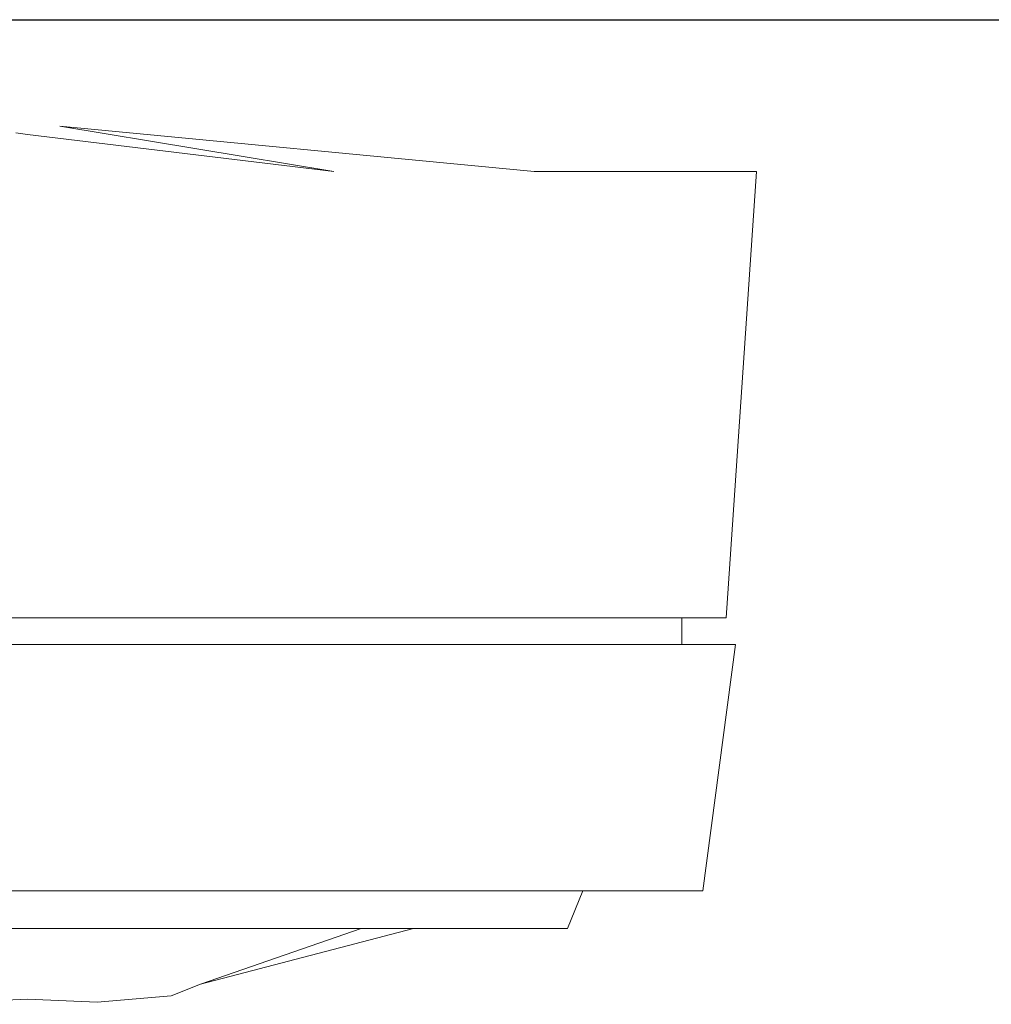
# Model space of a CAD drawing. Header units: millimetres. Extents: x -16331 to -10174, y -4135 to -3584.
# Tile 185 of 256: x -10308.275 to -10308.07, y -4012.618 to -4012.41. Entities that reach past the tile are written whole.
import ezdxf

# ---------------------------------------------------------------- set-up
doc = ezdxf.new("R2010")
doc.units = ezdxf.units.MM
doc.layers.add('DI-Eixos', color=7, linetype='Continuous')
doc.layers.add('DI-Elementos externos em vista', color=9, linetype='Continuous', lineweight=5)
doc.layers.add('IFC-IfcFlowTerminal-Contorno', color=250, linetype='Continuous', lineweight=5)

msp = doc.modelspace()

# ---------------------------------------------------------------- linework, layer by layer
at = {"layer": 'DI-Eixos'}
msp.add_line((-10313.8084, -4012.41), (-10293.45395, -4012.41), dxfattribs=at)
at = {"layer": 'DI-Elementos externos em vista'}
for p, q in [((-10308.26644, -4012.43247), (-10308.20856, -4012.44208)), ((-10308.16623, -4012.44208), (-10308.26644, -4012.43247)), ((-10308.27324, -4012.43422), (-10308.27573, -4012.43392)), ((-10308.20856, -4012.44208), (-10308.27324, -4012.43422)), ((-10308.14274, -4012.44208), (-10308.16623, -4012.44208)), ((-10308.11925, -4012.44208), (-10308.14274, -4012.44208)), ((-10308.12566, -4012.53638), (-10308.11925, -4012.44208)), ((-10308.2993, -4012.53638), (-10308.25374, -4012.53638)), ((-10308.2579, -4012.53638), (-10308.29285, -4012.53638)), ((-10308.23814, -4012.53638), (-10308.2579, -4012.53638)), ((-10308.25374, -4012.53638), (-10308.21255, -4012.53638)), ((-10308.21838, -4012.53638), (-10308.23814, -4012.53638)), ((-10308.19863, -4012.53638), (-10308.21838, -4012.53638)), ((-10308.21255, -4012.53638), (-10308.17137, -4012.53638)), ((-10308.17887, -4012.53638), (-10308.19863, -4012.53638)), ((-10308.16791, -4012.53638), (-10308.17887, -4012.53638)), ((-10308.17137, -4012.53638), (-10308.14852, -4012.53638)), ((-10308.15694, -4012.53638), (-10308.16791, -4012.53638)), ((-10308.14598, -4012.53638), (-10308.15694, -4012.53638)), ((-10308.14852, -4012.53638), (-10308.13502, -4012.53638)), ((-10308.13502, -4012.53638), (-10308.14598, -4012.53638)), ((-10308.13502, -4012.53638), (-10308.12566, -4012.53638)), ((-10308.13502, -4012.54198), (-10308.13502, -4012.53638)), ((-10308.25287, -4012.54198), (-10308.30465, -4012.54198)), ((-10308.28253, -4012.54198), (-10308.2579, -4012.54198)), ((-10308.2579, -4012.54198), (-10308.23814, -4012.54198)), ((-10308.21134, -4012.54198), (-10308.25287, -4012.54198)), ((-10308.23814, -4012.54198), (-10308.21838, -4012.54198)), ((-10308.21838, -4012.54198), (-10308.19863, -4012.54198)), ((-10308.16982, -4012.54198), (-10308.21134, -4012.54198)), ((-10308.19863, -4012.54198), (-10308.17887, -4012.54198)), ((-10308.17887, -4012.54198), (-10308.16791, -4012.54198)), ((-10308.14677, -4012.54198), (-10308.16982, -4012.54198)), ((-10308.16791, -4012.54198), (-10308.15694, -4012.54198)), ((-10308.15694, -4012.54198), (-10308.14598, -4012.54198)), ((-10308.12372, -4012.54198), (-10308.14677, -4012.54198)), ((-10308.14598, -4012.54198), (-10308.13502, -4012.54198)), ((-10308.13063, -4012.59398), (-10308.12372, -4012.54198)), ((-10308.26722, -4012.59398), (-10308.31183, -4012.59398)), ((-10308.29271, -4012.59398), (-10308.25594, -4012.59398)), ((-10308.23144, -4012.59398), (-10308.26722, -4012.59398)), ((-10308.25594, -4012.59398), (-10308.21565, -4012.59398)), ((-10308.19566, -4012.59398), (-10308.23144, -4012.59398)), ((-10308.21565, -4012.59398), (-10308.17536, -4012.59398)), ((-10308.17958, -4012.59398), (-10308.19566, -4012.59398)), ((-10308.17581, -4012.59398), (-10308.17958, -4012.59398)), ((-10308.15596, -4012.59398), (-10308.17581, -4012.59398)), ((-10308.17536, -4012.59398), (-10308.15596, -4012.59398)), ((-10308.15919, -4012.60198), (-10308.15596, -4012.59398)), ((-10308.15596, -4012.59398), (-10308.15299, -4012.59398)), ((-10308.15299, -4012.59398), (-10308.13063, -4012.59398)), ((-10308.27408, -4012.60198), (-10308.31526, -4012.60198)), ((-10308.29666, -4012.60198), (-10308.26865, -4012.60198)), ((-10308.24393, -4012.60198), (-10308.27408, -4012.60198)), ((-10308.26865, -4012.60198), (-10308.23346, -4012.60198)), ((-10308.21379, -4012.60198), (-10308.24393, -4012.60198)), ((-10308.23674, -4012.61372), (-10308.20275, -4012.60198)), ((-10308.23674, -4012.61372), (-10308.19172, -4012.60198)), ((-10308.20275, -4012.60198), (-10308.23674, -4012.61372)), ((-10308.23346, -4012.60198), (-10308.20276, -4012.60198)), ((-10308.20275, -4012.60198), (-10308.21379, -4012.60198)), ((-10308.20276, -4012.60198), (-10308.19826, -4012.60198)), ((-10308.19172, -4012.60198), (-10308.20275, -4012.60198)), ((-10308.19826, -4012.60198), (-10308.19172, -4012.60198)), ((-10308.19172, -4012.60198), (-10308.17873, -4012.60198)), ((-10308.17873, -4012.60198), (-10308.15919, -4012.60198)), ((-10308.24292, -4012.61618), (-10308.23674, -4012.61372)), ((-10308.25853, -4012.61753), (-10308.24292, -4012.61618)), ((-10308.29945, -4012.61798), (-10308.27325, -4012.61691)), ((-10308.27325, -4012.61691), (-10308.25853, -4012.61753))]:
    msp.add_line(p, q, dxfattribs=at)
at = {"layer": 'IFC-IfcFlowTerminal-Contorno', "lineweight": 5}
for p, q in [((-10308.26644, -4012.43247), (-10308.20856, -4012.44208)), ((-10308.16623, -4012.44208), (-10308.26644, -4012.43247)), ((-10308.27324, -4012.43422), (-10308.27573, -4012.43392)), ((-10308.20856, -4012.44208), (-10308.27324, -4012.43422)), ((-10308.14274, -4012.44208), (-10308.16623, -4012.44208)), ((-10308.11925, -4012.44208), (-10308.14274, -4012.44208)), ((-10308.12566, -4012.53638), (-10308.11925, -4012.44208)), ((-10308.2993, -4012.53638), (-10308.25374, -4012.53638)), ((-10308.2579, -4012.53638), (-10308.29285, -4012.53638)), ((-10308.23814, -4012.53638), (-10308.2579, -4012.53638)), ((-10308.25374, -4012.53638), (-10308.21255, -4012.53638)), ((-10308.21838, -4012.53638), (-10308.23814, -4012.53638)), ((-10308.19863, -4012.53638), (-10308.21838, -4012.53638)), ((-10308.21255, -4012.53638), (-10308.17137, -4012.53638)), ((-10308.17887, -4012.53638), (-10308.19863, -4012.53638)), ((-10308.16791, -4012.53638), (-10308.17887, -4012.53638)), ((-10308.17137, -4012.53638), (-10308.14852, -4012.53638)), ((-10308.15694, -4012.53638), (-10308.16791, -4012.53638)), ((-10308.14598, -4012.53638), (-10308.15694, -4012.53638)), ((-10308.14852, -4012.53638), (-10308.13502, -4012.53638)), ((-10308.13502, -4012.53638), (-10308.14598, -4012.53638)), ((-10308.13502, -4012.53638), (-10308.12566, -4012.53638)), ((-10308.13502, -4012.54198), (-10308.13502, -4012.53638)), ((-10308.25287, -4012.54198), (-10308.30465, -4012.54198)), ((-10308.28253, -4012.54198), (-10308.2579, -4012.54198)), ((-10308.2579, -4012.54198), (-10308.23814, -4012.54198)), ((-10308.21134, -4012.54198), (-10308.25287, -4012.54198)), ((-10308.23814, -4012.54198), (-10308.21838, -4012.54198)), ((-10308.21838, -4012.54198), (-10308.19863, -4012.54198)), ((-10308.16982, -4012.54198), (-10308.21134, -4012.54198)), ((-10308.19863, -4012.54198), (-10308.17887, -4012.54198)), ((-10308.17887, -4012.54198), (-10308.16791, -4012.54198)), ((-10308.14677, -4012.54198), (-10308.16982, -4012.54198)), ((-10308.16791, -4012.54198), (-10308.15694, -4012.54198)), ((-10308.15694, -4012.54198), (-10308.14598, -4012.54198)), ((-10308.12372, -4012.54198), (-10308.14677, -4012.54198)), ((-10308.14598, -4012.54198), (-10308.13502, -4012.54198)), ((-10308.13063, -4012.59398), (-10308.12372, -4012.54198)), ((-10308.26722, -4012.59398), (-10308.31183, -4012.59398)), ((-10308.29271, -4012.59398), (-10308.25594, -4012.59398)), ((-10308.23144, -4012.59398), (-10308.26722, -4012.59398)), ((-10308.25594, -4012.59398), (-10308.21565, -4012.59398)), ((-10308.19566, -4012.59398), (-10308.23144, -4012.59398)), ((-10308.21565, -4012.59398), (-10308.17536, -4012.59398)), ((-10308.17958, -4012.59398), (-10308.19566, -4012.59398)), ((-10308.17581, -4012.59398), (-10308.17958, -4012.59398)), ((-10308.15596, -4012.59398), (-10308.17581, -4012.59398)), ((-10308.17536, -4012.59398), (-10308.15596, -4012.59398)), ((-10308.15919, -4012.60198), (-10308.15596, -4012.59398)), ((-10308.15596, -4012.59398), (-10308.15299, -4012.59398)), ((-10308.15299, -4012.59398), (-10308.13063, -4012.59398)), ((-10308.27408, -4012.60198), (-10308.31526, -4012.60198)), ((-10308.29666, -4012.60198), (-10308.26865, -4012.60198)), ((-10308.24393, -4012.60198), (-10308.27408, -4012.60198)), ((-10308.26865, -4012.60198), (-10308.23346, -4012.60198)), ((-10308.21379, -4012.60198), (-10308.24393, -4012.60198)), ((-10308.23674, -4012.61372), (-10308.20275, -4012.60198)), ((-10308.23674, -4012.61372), (-10308.19172, -4012.60198)), ((-10308.20275, -4012.60198), (-10308.23674, -4012.61372)), ((-10308.23346, -4012.60198), (-10308.20276, -4012.60198)), ((-10308.20275, -4012.60198), (-10308.21379, -4012.60198)), ((-10308.20276, -4012.60198), (-10308.19826, -4012.60198)), ((-10308.19172, -4012.60198), (-10308.20275, -4012.60198)), ((-10308.19826, -4012.60198), (-10308.19172, -4012.60198)), ((-10308.19172, -4012.60198), (-10308.17873, -4012.60198)), ((-10308.17873, -4012.60198), (-10308.15919, -4012.60198)), ((-10308.24292, -4012.61618), (-10308.23674, -4012.61372)), ((-10308.25853, -4012.61753), (-10308.24292, -4012.61618)), ((-10308.29945, -4012.61798), (-10308.27325, -4012.61691)), ((-10308.27325, -4012.61691), (-10308.25853, -4012.61753))]:
    msp.add_line(p, q, dxfattribs=at)

doc.saveas('drawing.dxf')
